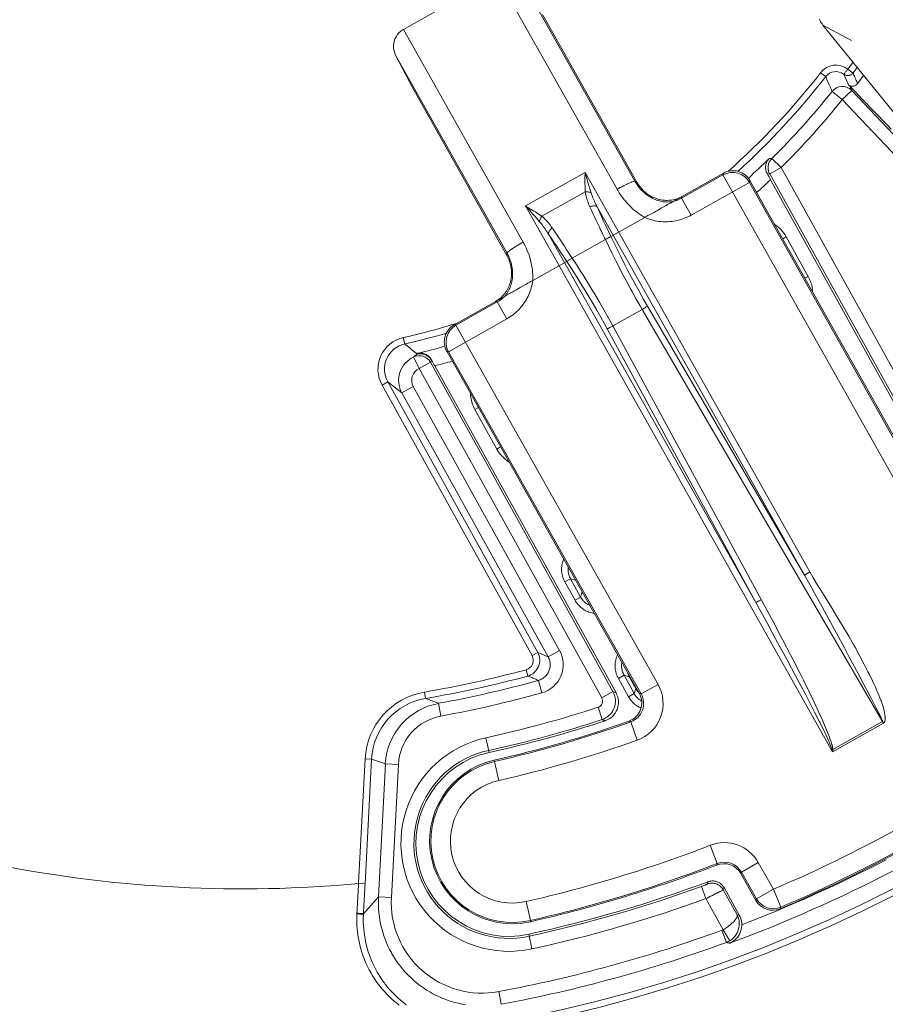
# Model space of a CAD drawing. Header units: inches. Extents: x 0 to 210, y -297 to 0.
# Tile 16 of 76: x 97 to 110, y -225 to -210. Entities that reach past the tile are written whole.
import ezdxf

# ---------------------------------------------------------------- set-up
doc = ezdxf.new("R2010")
doc.units = ezdxf.units.IN
doc.header["$MEASUREMENT"] = 0
doc.layers.add('Lag 4', color=7, linetype='Continuous')

msp = doc.modelspace()

# ---------------------------------------------------------------- linework, layer by layer
at = {"layer": 'Lag 4', "color": 7, "lineweight": 9, "true_color": 0xffffff}
for points in [[(103.95, -208.873), (102.503, -209.688)], [(105.796, -212.152), (103.95, -208.873)], [(106.07, -212.028), (104.354, -208.978)], [(106.102, -212.044), (104.646, -209.457)], [(108.966, -209.621), (108.954, -209.605), (108.942, -209.588), (108.931, -209.57), (108.928, -209.565), (108.918, -209.546), (108.909, -209.527)], [(108.966, -209.621), (110.523, -211.541)], [(108.966, -209.621), (109.406, -209.859)], [(102.503, -209.688), (102.491, -209.695), (102.461, -209.716), (102.434, -209.741), (102.41, -209.769), (102.39, -209.801), (102.373, -209.834), (102.361, -209.87), (102.353, -209.907), (102.35, -209.944), (102.352, -209.982), (102.359, -210.02), (102.37, -210.057), (102.383, -210.087)], [(102.503, -209.688), (104.348, -212.967)], [(102.383, -210.087), (104.1, -213.137)], [(102.383, -210.087), (102.641, -210.585)], [(109.01, -210.416), (108.931, -210.356)], [(109.29, -210.38), (109.29, -210.38), (109.29, -210.38), (109.29, -210.38), (109.29, -210.38), (109.29, -210.38), (109.29, -210.38), (109.29, -210.38), (109.29, -210.38), (109.289, -210.38), (109.289, -210.38), (109.289, -210.38)], [(109.29, -210.38), (109.292, -210.377), (109.298, -210.369), (109.304, -210.361), (109.311, -210.354), (109.311, -210.353), (109.317, -210.345), (109.323, -210.337), (109.329, -210.329), (109.333, -210.325), (109.339, -210.317), (109.345, -210.309), (109.351, -210.301)], [(109.29, -210.38), (109.298, -210.386), (109.307, -210.391), (109.316, -210.395), (109.324, -210.397), (109.335, -210.4), (109.345, -210.401), (109.355, -210.401), (109.365, -210.4), (109.374, -210.398), (109.384, -210.396), (109.393, -210.392), (109.403, -210.387), (109.41, -210.382), (109.418, -210.375), (109.425, -210.368), (109.432, -210.361)], [(109.29, -210.38), (109.36, -210.545)], [(109.431, -210.361), (109.351, -210.301)], [(109.432, -210.361), (109.438, -210.377), (109.445, -210.393), (109.452, -210.409), (109.459, -210.426), (109.466, -210.442), (109.473, -210.458), (109.48, -210.474), (109.487, -210.491), (109.494, -210.507), (109.501, -210.523)], [(109.108, -210.643), (109.099, -210.62), (109.089, -210.598), (109.079, -210.575), (109.069, -210.552), (109.059, -210.53), (109.049, -210.507), (109.039, -210.484), (109.029, -210.461), (109.02, -210.439), (109.01, -210.416)], [(109.381, -210.557), (109.391, -210.56), (109.401, -210.562), (109.411, -210.564), (109.414, -210.564), (109.424, -210.564), (109.435, -210.563), (109.444, -210.561), (109.454, -210.558), (109.463, -210.554), (109.472, -210.549), (109.481, -210.543), (109.487, -210.538), (109.494, -210.531), (109.501, -210.523)], [(102.641, -210.585), (104.097, -213.172)], [(109.265, -210.767), (109.108, -210.643)], [(109.265, -210.767), (109.41, -210.629)], [(109.382, -210.564), (109.41, -210.629)], [(109.382, -210.564), (109.446, -210.63), (109.509, -210.696), (109.573, -210.762), (109.637, -210.828), (109.7, -210.895), (109.764, -210.961), (109.828, -211.027), (109.892, -211.093), (109.955, -211.159), (110.019, -211.226)], [(112.803, -214.212), (109.41, -210.629)], [(112.687, -214.38), (109.265, -210.767)], [(108.135, -211.681), (108.126, -211.691), (108.118, -211.702), (108.11, -211.714), (108.104, -211.727), (108.098, -211.74), (108.097, -211.743), (108.092, -211.756), (108.089, -211.77), (108.086, -211.784), (108.084, -211.798), (108.084, -211.813), (108.084, -211.827), (108.086, -211.842), (108.089, -211.857), (108.092, -211.871), (108.095, -211.879), (108.1, -211.893), (108.106, -211.906), (108.113, -211.919)], [(108.182, -211.676), (108.173, -211.687), (108.164, -211.698), (108.155, -211.71), (108.148, -211.722), (108.141, -211.735), (108.136, -211.749), (108.131, -211.762), (108.128, -211.776), (108.125, -211.79), (108.123, -211.804), (108.123, -211.818), (108.124, -211.833), (108.125, -211.847), (108.128, -211.862), (108.131, -211.876), (108.136, -211.889), (108.141, -211.903), (108.148, -211.915)], [(108.135, -211.681), (108.139, -211.681), (108.144, -211.68), (108.149, -211.68), (108.154, -211.679), (108.158, -211.679), (108.163, -211.678), (108.168, -211.678), (108.173, -211.677), (108.177, -211.677), (108.182, -211.676)], [(108.323, -211.818), (108.182, -211.676)], [(105.301, -211.892), (104.383, -212.409)], [(105.304, -212.191), (105.302, -212.164), (105.301, -212.134), (105.301, -212.105), (105.3, -212.075), (105.3, -212.045), (105.3, -212.041), (105.3, -212.012), (105.3, -211.982), (105.3, -211.952), (105.301, -211.922), (105.301, -211.892)], [(108.765, -218.047), (105.301, -211.892)], [(105.394, -212.204), (105.389, -212.19), (105.38, -212.159), (105.37, -212.128), (105.365, -212.111), (105.355, -212.08), (105.346, -212.049), (105.337, -212.018), (105.328, -211.986), (105.319, -211.955), (105.31, -211.924), (105.301, -211.892)], [(106.66, -212.34), (107.434, -211.904)], [(107.427, -211.931), (107.434, -211.904)], [(108.148, -211.915), (108.113, -211.919)], [(108.148, -211.915), (108.323, -211.818)], [(108.148, -211.915), (112.924, -220.532)], [(108.323, -211.818), (113.099, -220.435)], [(105.796, -212.152), (105.815, -212.142), (105.841, -212.127), (105.868, -212.113), (105.895, -212.099), (105.913, -212.089), (105.94, -212.076), (105.954, -212.069), (105.981, -212.057), (105.991, -212.052), (106.015, -212.042), (106.025, -212.038), (106.042, -212.032), (106.042, -212.032), (106.052, -212.029), (106.061, -212.027), (106.062, -212.027), (106.066, -212.027), (106.068, -212.027), (106.07, -212.028)], [(106.102, -212.044), (106.1, -212.043), (106.097, -212.041), (106.093, -212.04), (106.092, -212.039), (106.089, -212.037), (106.086, -212.036), (106.083, -212.034), (106.079, -212.033), (106.076, -212.031), (106.073, -212.029), (106.07, -212.028)], [(106.66, -212.34), (106.638, -212.343), (106.617, -212.346), (106.595, -212.347), (106.573, -212.348), (106.551, -212.347), (106.528, -212.346), (106.506, -212.343), (106.494, -212.341), (106.471, -212.337), (106.449, -212.332), (106.426, -212.325), (106.404, -212.318), (106.382, -212.309), (106.359, -212.299), (106.337, -212.289), (106.329, -212.285), (106.308, -212.273), (106.286, -212.259), (106.265, -212.245), (106.245, -212.23), (106.225, -212.214), (106.205, -212.197), (106.186, -212.18), (106.183, -212.176), (106.165, -212.158), (106.147, -212.138), (106.13, -212.118), (106.114, -212.096), (106.099, -212.075), (106.084, -212.052), (106.071, -212.029), (106.07, -212.028)], [(106.102, -212.044), (106.114, -212.065), (106.127, -212.085), (106.129, -212.089), (106.144, -212.108), (106.159, -212.127), (106.175, -212.146), (106.191, -212.163), (106.208, -212.18), (106.226, -212.196), (106.245, -212.211), (106.251, -212.216), (106.271, -212.23), (106.291, -212.243), (106.311, -212.255), (106.332, -212.267), (106.353, -212.277), (106.375, -212.286), (106.397, -212.294), (106.403, -212.296), (106.425, -212.303), (106.447, -212.309), (106.47, -212.314), (106.493, -212.318), (106.502, -212.319), (106.524, -212.321), (106.547, -212.323), (106.569, -212.323), (106.591, -212.322), (106.614, -212.32), (106.636, -212.318), (106.658, -212.314), (106.677, -212.309), (106.699, -212.304), (106.721, -212.297), (106.741, -212.289), (106.762, -212.281), (106.781, -212.271)], [(107.427, -211.931), (106.79, -212.289)], [(106.937, -212.55), (107.835, -212.045)], [(112.318, -220.621), (107.427, -211.931)], [(107.835, -212.045), (107.843, -212.018)], [(112.579, -220.474), (107.835, -212.045)], [(112.605, -220.48), (107.843, -212.018)], [(112.909, -220.571), (108.161, -212.004)], [(105.304, -212.191), (104.636, -212.566)], [(105.304, -212.191), (105.305, -212.19), (105.314, -212.19), (105.323, -212.19), (105.332, -212.19), (105.341, -212.191), (105.35, -212.192), (105.359, -212.194), (105.368, -212.196), (105.377, -212.198), (105.386, -212.201), (105.394, -212.204)], [(105.377, -212.421), (105.376, -212.42), (105.367, -212.398), (105.357, -212.376), (105.348, -212.353), (105.34, -212.33), (105.332, -212.307), (105.332, -212.307), (105.325, -212.284), (105.318, -212.261), (105.312, -212.237), (105.307, -212.213), (105.304, -212.191)], [(105.487, -212.42), (105.486, -212.418), (105.476, -212.397), (105.465, -212.376), (105.455, -212.355), (105.445, -212.333), (105.436, -212.312), (105.427, -212.292), (105.418, -212.271), (105.41, -212.249), (105.402, -212.227), (105.394, -212.204)], [(106.223, -212.585), (106.195, -212.569), (106.168, -212.552), (106.14, -212.534), (106.113, -212.515), (106.087, -212.494), (106.061, -212.473), (106.035, -212.451), (106.01, -212.428), (105.986, -212.404), (105.98, -212.398), (105.956, -212.373), (105.933, -212.347), (105.911, -212.321), (105.889, -212.293), (105.868, -212.265), (105.848, -212.236), (105.828, -212.207), (105.81, -212.177), (105.796, -212.152)], [(106.223, -212.585), (106.232, -212.579), (106.242, -212.572), (106.253, -212.565), (106.254, -212.564), (106.269, -212.557), (106.289, -212.548), (106.302, -212.541), (106.322, -212.531), (106.342, -212.52), (106.354, -212.513), (106.385, -212.495), (106.416, -212.477), (106.431, -212.469), (106.475, -212.444), (106.487, -212.437), (106.531, -212.413), (106.54, -212.408), (106.583, -212.383), (106.616, -212.365), (106.66, -212.34)], [(106.798, -212.262), (106.79, -212.289)], [(106.937, -212.55), (106.79, -212.289)], [(104.383, -212.409), (109.116, -220.819)], [(104.383, -212.409), (104.394, -212.422), (104.417, -212.445), (104.439, -212.469), (104.449, -212.481), (104.471, -212.505), (104.493, -212.529), (104.515, -212.553), (104.537, -212.577), (104.558, -212.602), (104.58, -212.626), (104.601, -212.651)], [(104.383, -212.409), (104.386, -212.411), (104.411, -212.426), (104.437, -212.441), (104.463, -212.457), (104.488, -212.472), (104.514, -212.488), (104.536, -212.501), (104.561, -212.517), (104.587, -212.533), (104.611, -212.55), (104.636, -212.566)], [(105.377, -212.421), (105.384, -212.418), (105.394, -212.415), (105.405, -212.412), (105.417, -212.41), (105.428, -212.408), (105.44, -212.408), (105.449, -212.408), (105.458, -212.409), (105.467, -212.411), (105.475, -212.413), (105.481, -212.416), (105.487, -212.42)], [(105.616, -212.928), (105.602, -212.9), (105.577, -212.849), (105.553, -212.799), (105.542, -212.776), (105.518, -212.726), (105.494, -212.675), (105.47, -212.625), (105.447, -212.574), (105.423, -212.523), (105.4, -212.472), (105.377, -212.421)], [(108.681, -218.095), (105.487, -212.42)], [(105.701, -212.879), (105.689, -212.853), (105.667, -212.807), (105.645, -212.761), (105.636, -212.742), (105.614, -212.696), (105.592, -212.651), (105.571, -212.605), (105.55, -212.559), (105.529, -212.513), (105.508, -212.466), (105.487, -212.42)], [(104.636, -212.566), (104.633, -212.571), (104.628, -212.578), (104.623, -212.586), (104.619, -212.594), (104.615, -212.603), (104.612, -212.611), (104.608, -212.62), (104.606, -212.629), (104.605, -212.633), (104.603, -212.642), (104.601, -212.651)], [(104.601, -212.651), (104.615, -212.667), (104.629, -212.685), (104.644, -212.704), (104.658, -212.723), (104.671, -212.742), (104.673, -212.744), (104.686, -212.763), (104.699, -212.783), (104.712, -212.802), (104.725, -212.822), (104.737, -212.842)], [(104.636, -212.566), (104.654, -212.581), (104.671, -212.598), (104.672, -212.598), (104.689, -212.615), (104.706, -212.633), (104.722, -212.651), (104.722, -212.652), (104.738, -212.67), (104.753, -212.689), (104.767, -212.709), (104.782, -212.728), (104.795, -212.748)], [(105.701, -212.879), (106.223, -212.585)], [(106.937, -212.55), (106.912, -212.564), (106.886, -212.577), (106.86, -212.588), (106.833, -212.599), (106.806, -212.609), (106.783, -212.617), (106.755, -212.625), (106.727, -212.632), (106.699, -212.638), (106.67, -212.643), (106.642, -212.647), (106.613, -212.65), (106.584, -212.652), (106.556, -212.653), (106.527, -212.653), (106.498, -212.652), (106.47, -212.649), (106.441, -212.646), (106.412, -212.642), (106.383, -212.636), (106.36, -212.631), (106.332, -212.624), (106.304, -212.616), (106.277, -212.607), (106.25, -212.597), (106.223, -212.585)], [(104.795, -212.748), (104.789, -212.753), (104.781, -212.76), (104.773, -212.768), (104.765, -212.776), (104.758, -212.785), (104.751, -212.795), (104.747, -212.803), (104.743, -212.812), (104.74, -212.82), (104.738, -212.828), (104.737, -212.835), (104.737, -212.842)], [(104.795, -212.748), (104.809, -212.769), (104.841, -212.815), (104.872, -212.861), (104.89, -212.887), (104.921, -212.934), (104.952, -212.98), (104.983, -213.027), (105.013, -213.074), (105.044, -213.121), (105.074, -213.168), (105.104, -213.215)], [(104.348, -212.967), (104.329, -212.977), (104.303, -212.993), (104.277, -213.008), (104.251, -213.024), (104.233, -213.035), (104.208, -213.051), (104.195, -213.059), (104.17, -213.076), (104.161, -213.082), (104.14, -213.097), (104.132, -213.104), (104.117, -213.115), (104.117, -213.115), (104.109, -213.122), (104.104, -213.128), (104.103, -213.13), (104.1, -213.133), (104.1, -213.135), (104.1, -213.137)], [(104.348, -212.967), (104.362, -212.992), (104.378, -213.023), (104.393, -213.055), (104.407, -213.087), (104.42, -213.12), (104.433, -213.152), (104.444, -213.185), (104.454, -213.218), (104.463, -213.252), (104.465, -213.26), (104.473, -213.293), (104.479, -213.327), (104.485, -213.36), (104.49, -213.393), (104.493, -213.427), (104.496, -213.46), (104.497, -213.492), (104.497, -213.525), (104.497, -213.557)], [(104.737, -212.842), (107.931, -218.517)], [(104.737, -212.842), (104.749, -212.859), (104.778, -212.901), (104.806, -212.943), (104.823, -212.968), (104.851, -213.01), (104.88, -213.052), (104.908, -213.094), (104.936, -213.136), (104.963, -213.179), (104.991, -213.221), (105.019, -213.264)], [(105.104, -213.215), (105.616, -212.928)], [(105.616, -212.928), (105.619, -212.926), (105.627, -212.921), (105.636, -212.916), (105.644, -212.911), (105.653, -212.907), (105.661, -212.902), (105.67, -212.897), (105.672, -212.896), (105.681, -212.891), (105.69, -212.886), (105.694, -212.883), (105.701, -212.879)], [(106.182, -214.004), (106.15, -213.949), (106.09, -213.843), (106.031, -213.737), (105.996, -213.674), (105.938, -213.567), (105.881, -213.46), (105.825, -213.353), (105.771, -213.246), (105.718, -213.14), (105.666, -213.034), (105.616, -212.928)], [(106.264, -213.951), (106.204, -213.848), (106.145, -213.744), (106.113, -213.685), (106.069, -213.606), (106.013, -213.502), (105.958, -213.397), (105.904, -213.293), (105.851, -213.189), (105.8, -213.086), (105.75, -212.982), (105.701, -212.879)], [(108.347, -212.915), (108.403, -212.884)], [(108.403, -212.884), (108.741, -213.494)], [(104.1, -213.137), (104.1, -213.138), (104.113, -213.162), (104.125, -213.186), (104.135, -213.21), (104.145, -213.235), (104.154, -213.26), (104.161, -213.285), (104.168, -213.31), (104.169, -213.315), (104.174, -213.34), (104.179, -213.366), (104.182, -213.391), (104.184, -213.417), (104.185, -213.442), (104.185, -213.467), (104.184, -213.492), (104.184, -213.501), (104.182, -213.525), (104.178, -213.549), (104.174, -213.573), (104.169, -213.596), (104.163, -213.618), (104.155, -213.64), (104.147, -213.662), (104.143, -213.673), (104.133, -213.693), (104.123, -213.713), (104.112, -213.733), (104.1, -213.752), (104.088, -213.77), (104.074, -213.787), (104.06, -213.803)], [(104.097, -213.172), (104.097, -213.17), (104.097, -213.167), (104.098, -213.163), (104.098, -213.162), (104.098, -213.158), (104.098, -213.154), (104.098, -213.151), (104.099, -213.147), (104.099, -213.144), (104.099, -213.14), (104.1, -213.137)], [(104.004, -213.822), (104.02, -213.807), (104.036, -213.791), (104.051, -213.775), (104.065, -213.757), (104.078, -213.739), (104.09, -213.722), (104.101, -213.702), (104.112, -213.683), (104.122, -213.662), (104.131, -213.641), (104.139, -213.62), (104.147, -213.598), (104.153, -213.576), (104.158, -213.553), (104.162, -213.53), (104.165, -213.514), (104.167, -213.491), (104.169, -213.467), (104.169, -213.443), (104.168, -213.419), (104.167, -213.396), (104.164, -213.372), (104.16, -213.348), (104.158, -213.337), (104.153, -213.314), (104.147, -213.291), (104.14, -213.268), (104.131, -213.245), (104.122, -213.222), (104.119, -213.215), (104.109, -213.194), (104.097, -213.172)], [(104.497, -213.557), (105.019, -213.264)], [(105.019, -213.264), (105.026, -213.26), (105.03, -213.257), (105.033, -213.256), (105.041, -213.251), (105.05, -213.246), (105.058, -213.241), (105.067, -213.236), (105.076, -213.231), (105.079, -213.23), (105.087, -213.225), (105.096, -213.22), (105.104, -213.215)], [(105.019, -213.264), (105.081, -213.358), (105.143, -213.454), (105.181, -213.513), (105.243, -213.612), (105.305, -213.712), (105.365, -213.813), (105.426, -213.915), (105.485, -214.017), (105.544, -214.121), (105.602, -214.225), (105.643, -214.301)], [(105.104, -213.215), (105.168, -213.313), (105.232, -213.412), (105.267, -213.467), (105.33, -213.569), (105.393, -213.672), (105.456, -213.776), (105.518, -213.88), (105.552, -213.94), (105.612, -214.045), (105.672, -214.152), (105.73, -214.258)], [(104.06, -213.803), (104.093, -213.784), (104.137, -213.76), (104.146, -213.755), (104.189, -213.73), (104.202, -213.723), (104.245, -213.699), (104.261, -213.69), (104.304, -213.665), (104.335, -213.648), (104.367, -213.631), (104.38, -213.624), (104.399, -213.613), (104.417, -213.601), (104.43, -213.593), (104.43, -213.593), (104.449, -213.581), (104.462, -213.573), (104.474, -213.566), (104.486, -213.561), (104.497, -213.557)], [(104.497, -213.557), (104.492, -213.586), (104.487, -213.614), (104.481, -213.642), (104.473, -213.67), (104.465, -213.698), (104.457, -213.72), (104.447, -213.748), (104.436, -213.775), (104.423, -213.801), (104.41, -213.827), (104.397, -213.852), (104.382, -213.877), (104.366, -213.901), (104.35, -213.924), (104.332, -213.947), (104.314, -213.969), (104.295, -213.991), (104.275, -214.012), (104.254, -214.032), (104.233, -214.052), (104.215, -214.067), (104.192, -214.086), (104.169, -214.103), (104.145, -214.119), (104.121, -214.135), (104.096, -214.149)], [(108.741, -213.494), (108.689, -213.523)], [(108.81, -213.736), (108.809, -213.72), (108.806, -213.696), (108.803, -213.673), (108.799, -213.65), (108.794, -213.626), (108.787, -213.603), (108.78, -213.581), (108.772, -213.559), (108.762, -213.537), (108.752, -213.515), (108.741, -213.494)], [(104.06, -213.803), (103.286, -214.239)], [(103.949, -213.888), (103.312, -214.246)], [(103.922, -213.88), (103.949, -213.888)], [(104.096, -214.149), (103.949, -213.888)], [(105.73, -214.258), (106.182, -214.004)], [(106.182, -214.004), (106.185, -214.002), (106.193, -213.997), (106.202, -213.992), (106.21, -213.987), (106.218, -213.982), (106.226, -213.977), (106.234, -213.972), (106.237, -213.97), (106.245, -213.965), (106.253, -213.96), (106.258, -213.956), (106.264, -213.951)], [(109.886, -220.353), (106.182, -214.004)], [(108.681, -218.095), (106.264, -213.951)], [(104.096, -214.149), (103.198, -214.655)], [(103.312, -214.246), (103.286, -214.239)], [(103.312, -214.246), (106.427, -219.78)], [(105.73, -214.258), (105.728, -214.26), (105.719, -214.264), (105.711, -214.269), (105.702, -214.273), (105.693, -214.278), (105.685, -214.282), (105.676, -214.286), (105.673, -214.288), (105.665, -214.292), (105.656, -214.296), (105.65, -214.298), (105.643, -214.301)], [(105.643, -214.301), (107.931, -218.517)], [(105.73, -214.258), (108.018, -218.474)], [(102.523, -214.534), (102.501, -214.437)], [(102.523, -214.532), (102.542, -214.549), (102.561, -214.565), (102.581, -214.581), (102.6, -214.597), (102.62, -214.613), (102.639, -214.629), (102.659, -214.645), (102.678, -214.661), (102.698, -214.677), (102.717, -214.693)], [(103.198, -214.655), (103.172, -214.647)], [(103.172, -214.647), (106.137, -219.917)], [(103.198, -214.655), (106.166, -219.927)], [(102.66, -214.734), (102.662, -214.736)], [(102.66, -214.734), (102.745, -214.915)], [(102.717, -214.693), (102.714, -214.695), (102.708, -214.698), (102.702, -214.702), (102.697, -214.706), (102.691, -214.71), (102.685, -214.714), (102.68, -214.719), (102.674, -214.723), (102.672, -214.726), (102.666, -214.73), (102.661, -214.735)], [(102.726, -214.679), (102.717, -214.691)], [(102.938, -214.789), (102.931, -214.777), (102.922, -214.765), (102.913, -214.754), (102.903, -214.744), (102.892, -214.734), (102.881, -214.725), (102.869, -214.716), (102.856, -214.709), (102.844, -214.703), (102.831, -214.698), (102.817, -214.694), (102.803, -214.69), (102.789, -214.688), (102.774, -214.687), (102.759, -214.686), (102.745, -214.687), (102.731, -214.689), (102.717, -214.691)], [(102.94, -214.787), (102.933, -214.774), (102.924, -214.762), (102.915, -214.75), (102.91, -214.744), (102.899, -214.733), (102.888, -214.723), (102.877, -214.714), (102.865, -214.706), (102.852, -214.698), (102.839, -214.692), (102.826, -214.687), (102.813, -214.683), (102.799, -214.68), (102.796, -214.679), (102.782, -214.677), (102.767, -214.676), (102.753, -214.676), (102.74, -214.677), (102.726, -214.679)], [(102.938, -214.789), (102.937, -214.79), (102.935, -214.793), (102.933, -214.796), (102.932, -214.797), (102.93, -214.8), (102.928, -214.803), (102.926, -214.806), (102.925, -214.809), (102.923, -214.812), (102.921, -214.815), (102.92, -214.818)], [(102.94, -214.787), (102.938, -214.789)], [(102.745, -214.915), (102.92, -214.818)], [(105.558, -219.989), (102.745, -214.915)], [(105.732, -219.892), (102.92, -214.818)], [(102.986, -214.872), (105.779, -219.911)], [(102.261, -215.118), (102.174, -215.168)], [(104.485, -219.336), (102.174, -215.168)], [(102.48, -215.29), (102.261, -215.118)], [(104.572, -219.288), (102.261, -215.118)], [(102.48, -215.29), (102.655, -215.193)], [(102.655, -215.193), (104.909, -219.259)], [(102.48, -215.29), (104.734, -219.356)], [(103.535, -215.294), (103.536, -215.312), (103.538, -215.336), (103.541, -215.359), (103.545, -215.383), (103.55, -215.406), (103.556, -215.429), (103.564, -215.453), (103.565, -215.456), (103.573, -215.479), (103.583, -215.501), (103.593, -215.523), (103.604, -215.544)], [(103.604, -215.544), (103.659, -215.513)], [(103.942, -216.154), (103.604, -215.544)], [(104.001, -216.121), (103.942, -216.154)], [(104.973, -217.849), (104.966, -217.868), (104.959, -217.887), (104.953, -217.907), (104.949, -217.926), (104.945, -217.946), (104.943, -217.966), (104.941, -217.987), (104.94, -218.007), (104.941, -218.027), (104.942, -218.047), (104.945, -218.068), (104.949, -218.088), (104.953, -218.108), (104.959, -218.127), (104.965, -218.146), (104.973, -218.165), (104.981, -218.183), (104.99, -218.201)], [(105.043, -217.972), (105.041, -217.989), (105.041, -218.007), (105.041, -218.025), (105.041, -218.029), (105.043, -218.047), (105.046, -218.065), (105.047, -218.071), (105.052, -218.088), (105.057, -218.105), (105.063, -218.122), (105.07, -218.138), (105.078, -218.153)], [(108.681, -218.095), (108.765, -218.047)], [(108.681, -218.095), (108.784, -218.277), (108.838, -218.374), (108.954, -218.584), (108.992, -218.654), (109.023, -218.711), (109.145, -218.936), (109.175, -218.992), (109.297, -219.218), (109.372, -219.359), (109.448, -219.5), (109.523, -219.641), (109.599, -219.782), (109.674, -219.924), (109.711, -219.994), (109.748, -220.065), (109.784, -220.136), (109.803, -220.172), (109.821, -220.207), (109.839, -220.243), (109.857, -220.279), (109.866, -220.297), (109.874, -220.315), (109.882, -220.334), (109.883, -220.338), (109.886, -220.346), (109.886, -220.353)], [(109.9, -220.378), (109.908, -220.371), (109.914, -220.363), (109.92, -220.353), (109.923, -220.344), (109.925, -220.332), (109.925, -220.324), (109.926, -220.305), (109.925, -220.303), (109.924, -220.272), (109.923, -220.262), (109.922, -220.255), (109.917, -220.221), (109.911, -220.188), (109.909, -220.181), (109.9, -220.145), (109.899, -220.141), (109.888, -220.106), (109.887, -220.102), (109.885, -220.096), (109.874, -220.063), (109.862, -220.03), (109.859, -220.024), (109.843, -219.987), (109.826, -219.944), (109.813, -219.91), (109.794, -219.867), (109.78, -219.835), (109.746, -219.76), (109.708, -219.68), (109.674, -219.612), (109.661, -219.586), (109.599, -219.465), (109.536, -219.345), (109.467, -219.219), (109.443, -219.176), (109.364, -219.037), (109.278, -218.891), (109.278, -218.891), (109.183, -218.733), (109.107, -218.609), (108.984, -218.41), (108.934, -218.33), (108.869, -218.225), (108.812, -218.13), (108.765, -218.047)], [(104.99, -218.201), (105.078, -218.153)], [(105.147, -218.483), (104.99, -218.201)], [(105.157, -218.176), (105.078, -218.153)], [(105.234, -218.435), (105.078, -218.153)], [(105.234, -218.435), (105.147, -218.483)], [(105.231, -218.307), (105.257, -218.354)], [(105.234, -218.435), (105.257, -218.354)], [(105.234, -218.435), (105.243, -218.45), (105.253, -218.464), (105.264, -218.478), (105.275, -218.492), (105.288, -218.504), (105.294, -218.511), (105.308, -218.522), (105.315, -218.528), (105.329, -218.538), (105.344, -218.548), (105.36, -218.556), (105.376, -218.564)], [(105.147, -218.483), (105.157, -218.501), (105.168, -218.518), (105.18, -218.534), (105.193, -218.55), (105.195, -218.552), (105.209, -218.567), (105.224, -218.582), (105.239, -218.595), (105.255, -218.608), (105.271, -218.62), (105.288, -218.631), (105.306, -218.641), (105.324, -218.65), (105.343, -218.659), (105.362, -218.666), (105.365, -218.667), (105.384, -218.673), (105.404, -218.678), (105.424, -218.683), (105.444, -218.686)], [(108.018, -218.474), (108.015, -218.476), (108.007, -218.48), (107.998, -218.485), (107.99, -218.489), (107.981, -218.494), (107.973, -218.498), (107.964, -218.502), (107.961, -218.504), (107.952, -218.508), (107.944, -218.512), (107.938, -218.514), (107.931, -218.517)], [(107.931, -218.517), (107.962, -218.573), (108.085, -218.797), (108.116, -218.853), (108.238, -219.077), (108.269, -219.133), (108.391, -219.358), (108.421, -219.414), (108.541, -219.64), (108.571, -219.696), (108.691, -219.922), (108.765, -220.064), (108.838, -220.206), (108.91, -220.348), (108.918, -220.364), (108.981, -220.492), (109.015, -220.564), (109.049, -220.636), (109.058, -220.657), (109.081, -220.709), (109.096, -220.746), (109.103, -220.766), (109.108, -220.784)], [(108.018, -218.474), (108.048, -218.531), (108.17, -218.757), (108.2, -218.813), (108.32, -219.04), (108.35, -219.097), (108.468, -219.324), (108.504, -219.393), (108.614, -219.61), (108.666, -219.713), (108.756, -219.897), (108.826, -220.042), (108.826, -220.043), (108.894, -220.187), (108.906, -220.214), (108.96, -220.333), (108.992, -220.406), (109.023, -220.48), (109.053, -220.555), (109.058, -220.568), (109.081, -220.63), (109.093, -220.667), (109.105, -220.706), (109.107, -220.714), (109.115, -220.745), (109.116, -220.751), (109.119, -220.769), (109.119, -220.785)], [(104.572, -219.288), (104.485, -219.337)], [(104.572, -219.288), (104.734, -219.356)], [(104.583, -219.718), (104.597, -219.713), (104.612, -219.708), (104.627, -219.701), (104.641, -219.693), (104.655, -219.684), (104.668, -219.675), (104.681, -219.664), (104.692, -219.653), (104.704, -219.641), (104.714, -219.629), (104.723, -219.616), (104.732, -219.602), (104.739, -219.588), (104.746, -219.574), (104.751, -219.559), (104.756, -219.544), (104.76, -219.529), (104.762, -219.513), (104.764, -219.496), (104.765, -219.48), (104.764, -219.464), (104.763, -219.447), (104.76, -219.431), (104.757, -219.415), (104.753, -219.399), (104.747, -219.384), (104.741, -219.37), (104.734, -219.356)], [(104.909, -219.259), (104.734, -219.356)], [(105.803, -219.324), (105.795, -219.342), (105.787, -219.361), (105.781, -219.381), (105.776, -219.401), (105.774, -219.406), (105.77, -219.426), (105.767, -219.446), (105.766, -219.467), (105.765, -219.487), (105.765, -219.507), (105.766, -219.527), (105.768, -219.548), (105.771, -219.568), (105.776, -219.588), (105.781, -219.608), (105.783, -219.613), (105.789, -219.633), (105.797, -219.652), (105.805, -219.67), (105.815, -219.688)], [(105.869, -219.441), (105.867, -219.459), (105.865, -219.476), (105.865, -219.494), (105.865, -219.512), (105.866, -219.526), (105.869, -219.543), (105.872, -219.558), (105.876, -219.575), (105.881, -219.592), (105.887, -219.608), (105.894, -219.624), (105.902, -219.64)], [(104.419, -219.651), (104.393, -219.554)], [(104.583, -219.718), (104.574, -219.715), (104.558, -219.708), (104.541, -219.701), (104.53, -219.696), (104.513, -219.69), (104.497, -219.683), (104.481, -219.676), (104.468, -219.671), (104.452, -219.664), (104.435, -219.657), (104.419, -219.651)], [(105.815, -219.688), (105.902, -219.64)], [(105.983, -219.663), (105.902, -219.64)], [(106.058, -219.922), (105.902, -219.64)], [(105.983, -219.663), (105.992, -219.658)], [(105.983, -219.663), (106.082, -219.841)], [(104.583, -219.718), (104.636, -219.911)], [(105.971, -219.97), (105.815, -219.688)], [(106.427, -219.78), (106.166, -219.927)], [(102.844, -219.997), (102.827, -219.898)], [(105.732, -219.892), (105.558, -219.989)], [(105.732, -219.892), (105.779, -219.911)], [(106.058, -219.922), (105.971, -219.97)], [(106.058, -219.922), (106.082, -219.841)], [(106.091, -219.835), (106.082, -219.841)], [(106.084, -219.961), (106.092, -219.97), (106.1, -219.979), (106.108, -219.987), (106.117, -219.996), (106.125, -220.004), (106.135, -220.011), (106.144, -220.018), (106.154, -220.025), (106.164, -220.032), (106.174, -220.038)], [(106.166, -219.927), (106.163, -219.926), (106.16, -219.925), (106.157, -219.924), (106.154, -219.923), (106.152, -219.922), (106.149, -219.921), (106.146, -219.92), (106.143, -219.919), (106.14, -219.918), (106.137, -219.917)], [(102.843, -219.994), (102.853, -219.998), (102.874, -220.006), (102.894, -220.014), (102.904, -220.018), (102.925, -220.026), (102.945, -220.034), (102.965, -220.042), (102.986, -220.05), (103.006, -220.058), (103.026, -220.066), (103.047, -220.074)], [(103.082, -220.268), (103.046, -220.071)], [(106.03, -220.051), (106.042, -220.063), (106.054, -220.074), (106.066, -220.085), (106.079, -220.095), (106.092, -220.105), (106.106, -220.114), (106.12, -220.122), (106.135, -220.13), (106.149, -220.138), (106.164, -220.144)], [(105.502, -220.133), (105.564, -220.322)], [(105.611, -220.341), (105.606, -220.339), (105.602, -220.337), (105.597, -220.335), (105.592, -220.333), (105.587, -220.331), (105.583, -220.33), (105.578, -220.328), (105.573, -220.326), (105.568, -220.324), (105.564, -220.322)], [(106.006, -220.357), (106.003, -220.356), (106, -220.355), (105.997, -220.354), (105.994, -220.353), (105.991, -220.352), (105.988, -220.35), (105.985, -220.349), (105.983, -220.348), (105.98, -220.347), (105.977, -220.346)], [(106.107, -220.639), (106.006, -220.357)], [(109.9, -220.378), (109.116, -220.819)], [(109.886, -220.353), (109.119, -220.785)], [(103.825, -220.829), (103.775, -220.602)], [(109.116, -220.819), (109.115, -220.816), (109.114, -220.812), (109.114, -220.809), (109.113, -220.805), (109.112, -220.802), (109.111, -220.798), (109.11, -220.795), (109.11, -220.791), (109.109, -220.788), (109.108, -220.784)], [(109.116, -220.819), (109.116, -220.816), (109.117, -220.813), (109.117, -220.809), (109.117, -220.806), (109.118, -220.802), (109.118, -220.799), (109.118, -220.795), (109.119, -220.792), (109.119, -220.788), (109.119, -220.785)], [(101.812, -222.836), (101.913, -220.925)], [(101.912, -222.855), (102.012, -220.93)], [(102.012, -220.93), (101.913, -220.925)], [(102.226, -221.003), (102.012, -220.93)], [(102.226, -221.003), (102.118, -223.054)], [(102.226, -221.003), (102.425, -221.013)], [(102.425, -221.013), (102.318, -223.064)], [(103.971, -221.261), (103.901, -220.949)], [(107.232, -222.259), (107.34, -222.539)], [(107.332, -222.563), (107.333, -222.56), (107.333, -222.558), (107.334, -222.556), (107.335, -222.553), (107.336, -222.551), (107.337, -222.548), (107.338, -222.546), (107.339, -222.543), (107.339, -222.541), (107.34, -222.539)], [(107.971, -222.524), (107.71, -222.671)], [(107.971, -222.524), (108.203, -222.937)], [(107.701, -222.695), (107.702, -222.693), (107.703, -222.691), (107.704, -222.688), (107.705, -222.686), (107.705, -222.683), (107.706, -222.681), (107.707, -222.678), (107.708, -222.676), (107.709, -222.674), (107.71, -222.671)], [(107.701, -222.695), (107.934, -223.109)], [(107.71, -222.671), (107.942, -223.084)], [(101.812, -222.836), (101.812, -222.85)], [(107.186, -222.854), (107.188, -222.851), (107.189, -222.848), (107.19, -222.844), (107.191, -222.841), (107.193, -222.838), (107.194, -222.834), (107.195, -222.831), (107.196, -222.828), (107.197, -222.824), (107.199, -222.821)], [(107.186, -222.854), (107.2, -222.85), (107.213, -222.847), (107.228, -222.844), (107.242, -222.843), (107.253, -222.843), (107.268, -222.843), (107.282, -222.844), (107.297, -222.847), (107.311, -222.85), (107.324, -222.854), (107.337, -222.86), (107.349, -222.866), (107.361, -222.873), (107.373, -222.881), (107.385, -222.891), (107.386, -222.891), (107.396, -222.9), (107.406, -222.911), (107.415, -222.922), (107.423, -222.933), (107.43, -222.945)], [(107.443, -222.912), (107.435, -222.899), (107.427, -222.888), (107.419, -222.877), (107.409, -222.867), (107.398, -222.857), (107.387, -222.848), (107.375, -222.84), (107.363, -222.833), (107.351, -222.827), (107.337, -222.821), (107.324, -222.817), (107.31, -222.813), (107.296, -222.811), (107.282, -222.809), (107.268, -222.809), (107.253, -222.809), (107.239, -222.811), (107.226, -222.813), (107.212, -222.817), (107.198, -222.821)], [(101.787, -223.306), (101.789, -223.261), (101.792, -223.215), (101.794, -223.169), (101.797, -223.124), (101.799, -223.078), (101.802, -223.032), (101.804, -222.987), (101.807, -222.941), (101.809, -222.896), (101.812, -222.85)], [(101.912, -222.855), (101.812, -222.85)], [(101.912, -222.855), (101.909, -222.901), (101.907, -222.947), (101.904, -222.993), (101.902, -223.04), (101.899, -223.086), (101.897, -223.132), (101.895, -223.178), (101.892, -223.224), (101.89, -223.27), (101.887, -223.316)], [(107.095, -222.893), (107.102, -222.891), (107.111, -222.887), (107.12, -222.884), (107.13, -222.88), (107.136, -222.878), (107.145, -222.874), (107.15, -222.872), (107.159, -222.868), (107.161, -222.867), (107.17, -222.863), (107.171, -222.863), (107.179, -222.859), (107.184, -222.856), (107.186, -222.856), (107.186, -222.854)], [(107.095, -222.893), (107.163, -223.081)], [(107.163, -223.081), (107.182, -223.072), (107.209, -223.058), (107.236, -223.045), (107.263, -223.032), (107.281, -223.023), (107.308, -223.009), (107.321, -223.003), (107.348, -222.989), (107.355, -222.986), (107.381, -222.972), (107.388, -222.969), (107.407, -222.959), (107.411, -222.956), (107.423, -222.95), (107.423, -222.95), (107.428, -222.947), (107.43, -222.945)], [(107.443, -222.912), (107.43, -222.945)], [(107.644, -223.331), (107.43, -222.945)], [(107.443, -222.912), (107.678, -223.337)], [(108.203, -222.937), (107.942, -223.084)], [(108.203, -222.937), (108.321, -223.212)], [(101.887, -223.316), (102.118, -223.054)], [(103.46, -224.716), (103.404, -224.706), (103.348, -224.694), (103.293, -224.68), (103.238, -224.664), (103.184, -224.646), (103.131, -224.626), (103.112, -224.619), (103.06, -224.596), (103.009, -224.572), (102.958, -224.546), (102.909, -224.518), (102.86, -224.489), (102.812, -224.457), (102.796, -224.446), (102.75, -224.412), (102.705, -224.377), (102.662, -224.341), (102.62, -224.302), (102.579, -224.263), (102.54, -224.222), (102.526, -224.207), (102.489, -224.164), (102.453, -224.119), (102.419, -224.074), (102.387, -224.027), (102.356, -223.979), (102.327, -223.93), (102.317, -223.913), (102.29, -223.863), (102.265, -223.812), (102.242, -223.76), (102.221, -223.707), (102.202, -223.653), (102.184, -223.599), (102.179, -223.58), (102.164, -223.525), (102.151, -223.469), (102.14, -223.414), (102.132, -223.357), (102.125, -223.301), (102.12, -223.244), (102.119, -223.224), (102.117, -223.167), (102.117, -223.11), (102.119, -223.054)], [(102.318, -223.064), (102.118, -223.054)], [(104.464, -223.436), (104.393, -223.125)], [(107.428, -223.56), (107.163, -223.081)], [(107.942, -223.084), (107.941, -223.086), (107.94, -223.089), (107.939, -223.091), (107.939, -223.094), (107.938, -223.096), (107.937, -223.099), (107.936, -223.101), (107.935, -223.104), (107.934, -223.106), (107.934, -223.109)], [(108.321, -223.212), (108.32, -223.215), (108.319, -223.217), (108.318, -223.22), (108.318, -223.222), (108.317, -223.225), (108.316, -223.227), (108.315, -223.23), (108.314, -223.232), (108.313, -223.235), (108.312, -223.237)], [(101.786, -223.315), (101.785, -223.373), (101.785, -223.432), (101.787, -223.491), (101.791, -223.55), (101.795, -223.586), (101.803, -223.645), (101.812, -223.703), (101.819, -223.738), (101.832, -223.796), (101.847, -223.853), (101.864, -223.909), (101.883, -223.965), (101.904, -224.02), (101.926, -224.074), (101.95, -224.126), (101.977, -224.179), (102.005, -224.23), (102.022, -224.258), (102.053, -224.308), (102.085, -224.356), (102.12, -224.404), (102.14, -224.43), (102.177, -224.475), (102.215, -224.518), (102.254, -224.56), (102.295, -224.601), (102.337, -224.639), (102.38, -224.676), (102.395, -224.688), (102.439, -224.722)], [(101.887, -223.325), (101.886, -223.324), (101.884, -223.324), (101.879, -223.323), (101.878, -223.323), (101.871, -223.321), (101.869, -223.321), (101.866, -223.321), (101.856, -223.32), (101.851, -223.319), (101.841, -223.318), (101.833, -223.318), (101.823, -223.317), (101.817, -223.317), (101.807, -223.316), (101.797, -223.315), (101.786, -223.315)], [(101.887, -223.316), (101.886, -223.315), (101.885, -223.315), (101.879, -223.314), (101.879, -223.314), (101.871, -223.313), (101.869, -223.313), (101.867, -223.312), (101.857, -223.311), (101.851, -223.311), (101.841, -223.31), (101.833, -223.309), (101.823, -223.309), (101.817, -223.308), (101.807, -223.307), (101.797, -223.307), (101.787, -223.306)], [(101.887, -223.325), (101.885, -223.381), (101.885, -223.437), (101.887, -223.494), (101.892, -223.551), (101.898, -223.608), (101.906, -223.665), (101.912, -223.701), (101.919, -223.734), (101.931, -223.79), (101.946, -223.845), (101.962, -223.9), (101.981, -223.954), (102.001, -224.007), (102.023, -224.059), (102.046, -224.111), (102.072, -224.162), (102.099, -224.212), (102.129, -224.261), (102.16, -224.31), (102.193, -224.357), (102.21, -224.38), (102.223, -224.398), (102.259, -224.443), (102.296, -224.487), (102.335, -224.529), (102.375, -224.57), (102.416, -224.609), (102.458, -224.647), (102.502, -224.683), (102.547, -224.717)], [(107.428, -223.56), (107.454, -223.544), (107.48, -223.527), (107.505, -223.51), (107.524, -223.496), (107.528, -223.493), (107.548, -223.477), (107.566, -223.461), (107.582, -223.446), (107.597, -223.431), (107.6, -223.427), (107.612, -223.414), (107.622, -223.401), (107.626, -223.394), (107.633, -223.384), (107.638, -223.373), (107.642, -223.365), (107.644, -223.357), (107.646, -223.349), (107.646, -223.342), (107.645, -223.336), (107.644, -223.331)], [(107.534, -223.729), (107.549, -223.719), (107.563, -223.709), (107.577, -223.697), (107.583, -223.691), (107.596, -223.678), (107.608, -223.664), (107.619, -223.65), (107.629, -223.636), (107.638, -223.62), (107.647, -223.604), (107.65, -223.598), (107.657, -223.581), (107.663, -223.564), (107.668, -223.547), (107.672, -223.53), (107.673, -223.524), (107.676, -223.506), (107.678, -223.488), (107.678, -223.471), (107.678, -223.453), (107.676, -223.435), (107.674, -223.418), (107.67, -223.401), (107.666, -223.384), (107.664, -223.379), (107.658, -223.362), (107.652, -223.346), (107.644, -223.331)], [(107.644, -223.331), (107.678, -223.337)], [(107.716, -223.484), (107.716, -223.468), (107.715, -223.453), (107.713, -223.438), (107.71, -223.423), (107.707, -223.408), (107.702, -223.393), (107.697, -223.379), (107.692, -223.364), (107.685, -223.351), (107.678, -223.337)], [(107.41, -223.569), (107.479, -223.756)], [(107.428, -223.56), (107.534, -223.729)], [(107.716, -223.484), (107.715, -223.502), (107.714, -223.52), (107.712, -223.532), (107.709, -223.55), (107.704, -223.568), (107.699, -223.586), (107.693, -223.603), (107.686, -223.619), (107.678, -223.635), (107.669, -223.65), (107.659, -223.665), (107.649, -223.679), (107.637, -223.692), (107.625, -223.705), (107.619, -223.711), (107.606, -223.723), (107.592, -223.733), (107.578, -223.743), (107.563, -223.752), (107.548, -223.759), (107.533, -223.766)], [(104.435, -223.629), (104.484, -223.855)], [(107.533, -223.766), (107.527, -223.765), (107.522, -223.764), (107.517, -223.763), (107.511, -223.762), (107.506, -223.761), (107.5, -223.76), (107.495, -223.759), (107.49, -223.758), (107.484, -223.757), (107.479, -223.756)], [(104.009, -224.709), (103.972, -224.513)]]:
    msp.add_lwpolyline(points, dxfattribs=at)
for points in [[(122.034, -203.445), (122.034, -191.295), (112.185, -181.445), (100.034, -181.445), (87.884, -181.445), (78.034, -191.295), (78.034, -203.445), (78.034, -215.595), (87.884, -225.445), (100.034, -225.445), (112.185, -225.445), (122.034, -215.595), (122.034, -203.445)], [(121.936, -203.445), (121.936, -191.349), (112.13, -181.544), (100.034, -181.544), (87.939, -181.544), (78.133, -191.349), (78.133, -203.445), (78.133, -215.541), (87.939, -225.347), (100.034, -225.347), (112.13, -225.347), (121.936, -215.541), (121.936, -203.445)]]:
    msp.add_open_spline(points, degree=3, knots=[0, 0, 0, 0, 1, 1, 1, 2, 2, 2, 3, 3, 3, 4, 4, 4, 4], dxfattribs=at)
for points in [[(109.351, -210.301), (109.22, -210.2), (109.032, -210.225), (108.931, -210.356)], [(109.351, -210.301), (109.378, -210.265), (109.404, -210.229), (109.43, -210.192)], [(107.506, -211.876), (108.027, -211.414), (108.504, -210.905), (108.931, -210.356)], [(109.289, -210.381), (109.202, -210.314), (109.077, -210.329), (109.01, -210.416)], [(109.431, -210.361), (109.453, -210.331), (109.474, -210.302), (109.495, -210.273)], [(109.501, -210.523), (109.532, -210.481), (109.564, -210.439), (109.595, -210.396)], [(107.655, -211.876), (108.149, -211.43), (108.602, -210.942), (109.01, -210.416)], [(109.36, -210.545), (109.367, -210.55), (109.374, -210.554), (109.381, -210.557)], [(108.182, -211.676), (108.511, -211.351), (108.82, -211.005), (109.108, -210.643)], [(109.256, -210.567), (109.198, -210.57), (109.144, -210.598), (109.108, -210.643)], [(109.41, -210.629), (109.37, -210.587), (109.314, -210.565), (109.256, -210.567)], [(108.323, -211.818), (108.657, -211.487), (108.972, -211.136), (109.265, -210.767)], [(107.813, -211.986), (107.922, -211.886), (108.03, -211.785), (108.135, -211.681)], [(107.835, -212.045), (107.754, -211.901), (107.571, -211.85), (107.427, -211.931)], [(107.662, -211.877), (107.586, -211.855), (107.504, -211.865), (107.434, -211.904)], [(107.843, -212.018), (107.804, -211.949), (107.739, -211.898), (107.662, -211.877)], [(108.161, -212.004), (108.145, -211.975), (108.129, -211.947), (108.113, -211.919)], [(107.946, -212.202), (108.019, -212.137), (108.09, -212.071), (108.161, -212.004)], [(106.66, -212.34), (106.705, -212.329), (106.749, -212.312), (106.79, -212.289)], [(106.781, -212.271), (106.787, -212.268), (106.792, -212.265), (106.798, -212.262)], [(108.403, -212.884), (108.359, -212.805), (108.297, -212.738), (108.221, -212.688)], [(103.922, -213.88), (103.952, -213.864), (103.979, -213.844), (104.004, -213.822)], [(103.949, -213.888), (103.99, -213.865), (104.027, -213.836), (104.06, -213.803)], [(102.502, -214.437), (102.78, -214.374), (103.056, -214.301), (103.329, -214.217)], [(103.312, -214.246), (103.168, -214.328), (103.117, -214.51), (103.198, -214.655)], [(103.286, -214.239), (103.216, -214.278), (103.165, -214.343), (103.144, -214.419)], [(102.502, -214.437), (102.348, -214.471), (102.219, -214.576), (102.155, -214.72)], [(102.523, -214.534), (102.739, -214.486), (102.953, -214.431), (103.165, -214.37)], [(103.144, -214.419), (103.123, -214.496), (103.133, -214.578), (103.172, -214.647)], [(102.523, -214.534), (102.4, -214.562), (102.297, -214.646), (102.246, -214.761)], [(102.726, -214.679), (102.866, -214.646), (103.004, -214.61), (103.142, -214.571)], [(102.155, -214.72), (102.09, -214.864), (102.097, -215.03), (102.174, -215.168)], [(102.246, -214.761), (102.194, -214.876), (102.2, -215.008), (102.261, -215.118)], [(102.661, -214.735), (102.56, -214.782), (102.484, -214.868), (102.449, -214.973)], [(102.92, -214.818), (102.869, -214.726), (102.756, -214.69), (102.66, -214.734)], [(102.94, -214.787), (102.955, -214.815), (102.97, -214.844), (102.986, -214.872)], [(102.986, -214.872), (103.077, -214.849), (103.167, -214.824), (103.257, -214.799)], [(102.745, -214.915), (102.695, -214.938), (102.657, -214.982), (102.64, -215.034)], [(102.449, -214.973), (102.414, -215.079), (102.425, -215.194), (102.478, -215.291)], [(102.64, -215.034), (102.622, -215.087), (102.628, -215.145), (102.655, -215.193)], [(103.942, -216.154), (103.987, -216.236), (104.052, -216.304), (104.131, -216.354)], [(104.485, -219.336), (104.507, -219.377), (104.51, -219.425), (104.492, -219.468)], [(104.572, -219.288), (104.61, -219.355), (104.614, -219.436), (104.584, -219.507)], [(104.909, -219.259), (104.976, -219.38), (104.984, -219.524), (104.93, -219.651)], [(104.492, -219.468), (104.474, -219.51), (104.437, -219.542), (104.393, -219.554)], [(104.584, -219.507), (104.554, -219.578), (104.493, -219.631), (104.419, -219.651)], [(102.828, -219.898), (103.354, -219.809), (103.877, -219.694), (104.393, -219.554)], [(102.844, -219.997), (103.374, -219.907), (103.9, -219.791), (104.419, -219.651)], [(104.93, -219.651), (104.877, -219.778), (104.769, -219.874), (104.636, -219.911)], [(105.955, -219.593), (105.961, -219.618), (105.971, -219.641), (105.983, -219.663)], [(103.046, -220.071), (103.564, -219.977), (104.076, -219.86), (104.583, -219.718)], [(106.427, -219.78), (106.514, -219.934), (106.528, -220.119), (106.466, -220.284)], [(102.828, -219.898), (102.32, -219.984), (101.94, -220.41), (101.913, -220.925)], [(103.082, -220.268), (103.605, -220.173), (104.124, -220.054), (104.636, -219.911)], [(105.732, -219.892), (105.776, -219.971), (105.782, -220.064), (105.749, -220.147)], [(105.779, -219.911), (105.823, -219.989), (105.829, -220.082), (105.796, -220.165)], [(106.058, -219.922), (106.066, -219.935), (106.075, -219.948), (106.084, -219.961)], [(106.082, -219.841), (106.088, -219.852), (106.095, -219.863), (106.103, -219.874)], [(106.103, -219.874), (106.112, -219.886), (106.121, -219.897), (106.132, -219.907)], [(106.137, -219.917), (106.181, -219.994), (106.188, -220.086), (106.157, -220.169)], [(106.166, -219.927), (106.209, -220.004), (106.217, -220.097), (106.186, -220.179)], [(102.844, -219.997), (102.382, -220.075), (102.037, -220.463), (102.012, -220.93)], [(103.047, -220.074), (102.59, -220.155), (102.249, -220.539), (102.223, -221.002)], [(105.563, -220.074), (105.553, -220.102), (105.53, -220.123), (105.502, -220.133)], [(105.558, -219.989), (105.572, -220.015), (105.574, -220.046), (105.563, -220.074)], [(105.971, -219.97), (105.978, -219.983), (105.986, -219.996), (105.995, -220.009)], [(105.995, -220.009), (106.006, -220.024), (106.018, -220.038), (106.03, -220.051)], [(103.082, -220.268), (102.717, -220.334), (102.445, -220.642), (102.425, -221.013)], [(103.775, -220.602), (104.358, -220.475), (104.934, -220.318), (105.502, -220.133)], [(105.749, -220.147), (105.716, -220.23), (105.648, -220.294), (105.564, -220.322)], [(105.796, -220.165), (105.764, -220.248), (105.696, -220.313), (105.611, -220.341)], [(106.157, -220.169), (106.126, -220.252), (106.06, -220.317), (105.977, -220.346)], [(106.186, -220.179), (106.155, -220.262), (106.089, -220.327), (106.006, -220.357)], [(103.818, -220.797), (104.407, -220.669), (104.99, -220.51), (105.564, -220.322)], [(103.825, -220.829), (104.428, -220.697), (105.024, -220.534), (105.611, -220.341)], [(103.901, -220.949), (104.604, -220.79), (105.298, -220.589), (105.977, -220.346)], [(103.905, -220.968), (104.617, -220.807), (105.319, -220.603), (106.006, -220.357)], [(106.466, -220.284), (106.405, -220.45), (106.273, -220.579), (106.107, -220.639)], [(109.886, -220.353), (109.891, -220.362), (109.895, -220.37), (109.9, -220.378)], [(103.775, -220.602), (103.194, -220.729), (102.725, -221.156), (102.544, -221.723)], [(103.971, -221.261), (104.695, -221.097), (105.408, -220.889), (106.107, -220.639)], [(108.203, -222.937), (109.655, -222.317), (111.035, -221.54), (112.318, -220.621)], [(103.825, -220.829), (103.051, -220.997), (102.561, -221.761), (102.73, -222.534)], [(103.818, -220.797), (103.306, -220.909), (102.893, -221.285), (102.734, -221.783)], [(108.321, -223.212), (109.793, -222.584), (111.191, -221.797), (112.492, -220.865)], [(109.108, -220.784), (109.112, -220.785), (109.116, -220.785), (109.119, -220.785)], [(103.901, -220.949), (103.214, -221.105), (102.783, -221.787), (102.939, -222.474)], [(103.905, -220.968), (103.229, -221.121), (102.805, -221.794), (102.958, -222.47)], [(103.971, -221.261), (103.457, -221.377), (103.134, -221.889), (103.25, -222.404)], [(102.544, -221.723), (102.363, -222.289), (102.498, -222.909), (102.898, -223.349)], [(102.734, -221.783), (102.575, -222.282), (102.694, -222.828), (103.046, -223.215)], [(107.971, -222.524), (107.825, -222.264), (107.51, -222.151), (107.232, -222.259)], [(104.393, -223.125), (105.359, -222.906), (106.308, -222.617), (107.232, -222.259)], [(108.312, -223.237), (108.916, -222.98), (109.508, -222.696), (110.086, -222.386)], [(102.73, -222.534), (102.898, -223.307), (103.662, -223.798), (104.435, -223.629)], [(102.939, -222.474), (103.094, -223.161), (103.777, -223.592), (104.464, -223.436)], [(102.958, -222.47), (103.111, -223.146), (103.783, -223.57), (104.459, -223.417)], [(103.25, -222.404), (103.367, -222.918), (103.878, -223.241), (104.393, -223.125)], [(104.459, -223.417), (105.44, -223.196), (106.403, -222.902), (107.34, -222.539)], [(107.701, -222.695), (107.628, -222.566), (107.471, -222.509), (107.332, -222.563)], [(107.71, -222.671), (107.637, -222.541), (107.479, -222.485), (107.34, -222.539)], [(107.716, -223.484), (108.476, -223.192), (109.218, -222.858), (109.939, -222.483)], [(96.284, -222.567), (98.104, -222.924), (99.965, -223.019), (101.812, -222.85)], [(104.464, -223.436), (105.44, -223.216), (106.398, -222.924), (107.332, -222.563)], [(107.533, -223.766), (108.391, -223.449), (109.228, -223.079), (110.04, -222.656)], [(104.435, -223.629), (105.374, -223.424), (106.297, -223.154), (107.198, -222.821)], [(104.442, -223.66), (105.342, -223.464), (106.229, -223.208), (107.095, -222.893)], [(102.318, -223.064), (102.295, -223.492), (102.47, -223.908), (102.793, -224.19)], [(104.484, -223.855), (105.394, -223.657), (106.288, -223.399), (107.163, -223.081)], [(107.934, -223.109), (108.008, -223.242), (108.172, -223.297), (108.312, -223.237)], [(107.942, -223.084), (108.017, -223.217), (108.18, -223.272), (108.321, -223.212)], [(103.046, -223.215), (103.398, -223.602), (103.931, -223.772), (104.442, -223.66)], [(101.787, -223.306), (101.787, -223.309), (101.787, -223.312), (101.786, -223.315)], [(101.887, -223.316), (101.887, -223.319), (101.887, -223.322), (101.887, -223.325)], [(102.898, -223.349), (103.299, -223.789), (103.903, -223.982), (104.484, -223.855)], [(103.972, -224.513), (105.142, -224.294), (106.292, -223.978), (107.41, -223.569)], [(107.41, -223.569), (107.416, -223.566), (107.423, -223.563), (107.428, -223.56)], [(104.009, -224.709), (105.19, -224.488), (106.351, -224.17), (107.479, -223.756)], [(107.479, -223.756), (107.498, -223.749), (107.516, -223.74), (107.534, -223.729)], [(102.793, -224.19), (103.116, -224.473), (103.551, -224.592), (103.972, -224.513)], [(94.167, -224.529), (97.275, -225.393), (100.536, -225.56), (103.716, -225.018)]]:
    msp.add_open_spline(points, degree=3, dxfattribs=at)

doc.saveas('drawing.dxf')
